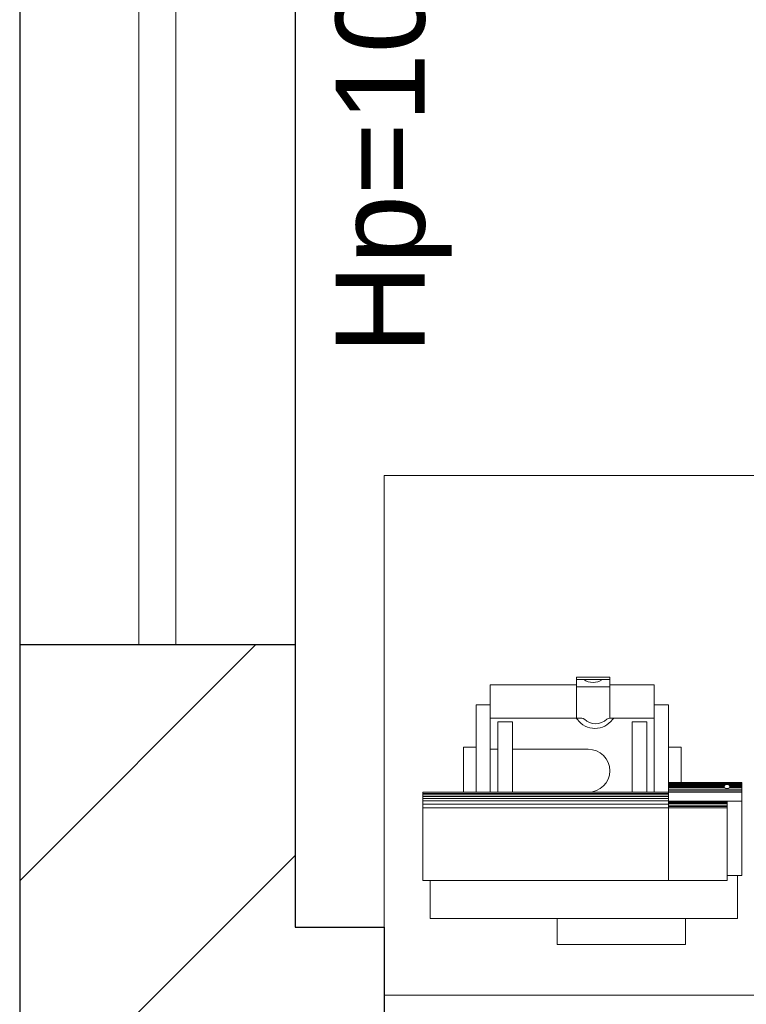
# Model space of a CAD drawing. Header units: millimetres. Extents: x 26866 to 1024070, y -428191 to 408885.
# Tile 96 of 248: x 177815 to 178794, y 388587 to 389914. Entities that reach past the tile are written whole.
import ezdxf

# ---------------------------------------------------------------- set-up
doc = ezdxf.new("R2010")
doc.units = ezdxf.units.MM
doc.header["$LTSCALE"] = 2
for name, color, linetype, lineweight in [('0_OPIS', 7, 'Continuous', 13), ('3DPLAN_A_OKNA', 153, 'Continuous', 5), ('3DPLAN_A_TABELKA POMIESZCZEŃ', 7, 'Continuous', 0), ('A_ZESTAWIENIE STOLARKI', 3, 'Continuous', 15)]:
    doc.layers.add(name, color=color, linetype=linetype, lineweight=lineweight)
for name, color, linetype in [('3DPLAN_A_KRESKOWANIE 1', 253, 'Continuous'), ('3DPLAN_A_OPIS', 8, 'Continuous'), ('3DPLAN_K_DZIAŁOWA NISKIE', 134, 'Continuous'), ('3DPLAN_K_NOŚNA', 7, 'Continuous'), ('3DPLAN_K_OBRYS', 243, 'Continuous'), ('3DPLAN_K_OBRYS WIDOK', 242, 'Continuous')]:
    doc.layers.add(name, color=color, linetype=linetype)
doc.layers.add('FURNITURE ZD 1 500', color=7, linetype='Continuous', lineweight=13, true_color=0x9fa8a5)
doc.styles.add('ARIAL', font='arial.ttf')
doc.styles.add('TABEL1', font='txt')

# ---------------------------------------------------------------- blocks, each defined once
blk = doc.blocks.new('kondygnacja -1')
at = {"layer": '3DPLAN_A_KRESKOWANIE 1'}
h = blk.add_hatch(dxfattribs=at)
h.set_pattern_fill('ANSI31', color=256, scale=7.5, style=0)
h.set_pattern_definition([(45, (23044.838, -26883.88), (-16.83798, 16.83798), [])])
h.paths.add_polyline_path([(31677.49, -24430.84), (30214.87, -24430.84), (30214.87, -24470.84), (30429.61, -24470.84), (30429.61, -24477.84), (30447.61, -24477.84), (30447.61, -24818.84), (30476.61, -24818.84), (30476.61, -24470.84), (31012.61, -24470.84), (31012.61, -24478.84), (31079.61, -24478.84), (31079.61, -24470.84), (31638.61, -24470.84), (31638.61, -25036.84), (31079.61, -25036.84), (31079.61, -25028.84), (31012.61, -25028.84), (31012.61, -25036.84), (30611.38, -25036.84), (30611.38, -25072.84), (31023.61, -25072.84), (31034.61, -25082.84), (31034.61, -25330.84), (31023.61, -25340.84), (30831.4, -25340.84, -0.038531), (30832.58, -25356.18), (30832.58, -25371.84), (31079.61, -25371.84), (31079.61, -25072.84), (31638.61, -25072.84), (31638.61, -25943.84), (30832.58, -25943.84), (30832.58, -26009.84), (31677.49, -26009.84)])
h.paths.add_polyline_path([(30682.61, -26009.84), (30832.58, -26009.84), (30832.58, -25943.84), (30760.61, -25943.84), (30760.61, -25454.67), (30735.61, -25464.58), (30735.61, -25943.84), (30682.61, -25943.84)])
h.paths.add_polyline_path([(30679.61, -25371.84), (30735.61, -25371.84), (30735.61, -25464.58), (30760.61, -25454.67), (30760.61, -25371.84), (30832.58, -25371.84), (30832.58, -25356.18, 0.038531), (30831.4, -25340.84), (30679.61, -25340.84)])
h.paths.add_polyline_path([(30355.83, -25371.84), (30425.61, -25371.84), (30425.61, -25379.84), (30463.61, -25379.84), (30463.61, -25424.74), (30471.61, -25424.74), (30471.61, -25395.84), (30533.61, -25395.84), (30533.61, -25371.84), (30576.61, -25371.84), (30576.61, -25341.84), (30472.61, -25341.84), (30472.61, -25326.84), (30427.61, -25326.84), (30427.61, -25341.84), (30355.83, -25341.84)])
h.paths.add_polyline_path([(30456.61, -25936.84), (30425.61, -25936.84), (30425.61, -25945.84), (30380.61, -25945.84), (30380.61, -26009.84), (30512.61, -26009.84), (30512.61, -25943.84), (30466.61, -25943.84), (30466.61, -25712.84), (30456.61, -25712.84)])
h.paths.add_polyline_path([(28888.61, -25941.84), (28888.61, -26009.84), (29013.61, -26009.84), (29013.61, -25941.84)])
h.paths.add_polyline_path([(28591.17, -26009.84), (28591.17, -25944.84), (28547.61, -25944.84), (28547.61, -26009.84)])
h.paths.add_polyline_path([(28624.61, -25870.53), (28654.8, -25870.53), (28654.8, -25924.53), (28624.61, -25924.53), (28624.61, -25944.84), (28591.17, -25944.84), (28591.17, -26009.84), (28713.61, -26009.84), (28713.61, -25941.84), (28672.61, -25941.84), (28672.61, -25932.84), (28657.61, -25932.84), (28657.61, -25716.84), (28624.61, -25716.84)])
h.paths.add_polyline_path([(28372.61, -25944.84), (28328.61, -25944.84), (28328.61, -25907.84), (28282.61, -25907.84), (28282.61, -25944.84), (28248.61, -25944.84), (28248.61, -26009.84), (28372.61, -26009.84)])
h.paths.add_polyline_path([(28092.61, -25563.84), (28054.61, -25563.84), (28054.61, -25383.84), (28067.6, -25383.84), (28067.61, -25375.84), (28340.61, -25375.84), (28340.61, -25341.84), (28070.61, -25341.84), (28070.61, -25332.84), (28030.61, -25332.84), (28030.61, -25395.6), (28048.71, -25395.6), (28048.71, -25449.6), (28030.61, -25449.6), (28030.61, -26009.84), (28073.61, -26009.84), (28073.61, -25944.84), (28054.61, -25944.84), (28054.61, -25668.84), (28092.61, -25668.84)])
h.paths.add_polyline_path([(27949.61, -25495.75), (27949.61, -25507.75), (27983.29, -25507.75), (27983.29, -25521.75), (27949.61, -25521.75), (27949.61, -25531.84), (27999.61, -25531.84), (27999.61, -25934.84), (27982.61, -25934.84), (27982.61, -25942.84), (27947.61, -25942.84), (27947.61, -26009.84), (28026.62, -26009.84), (28026.62, -25449.6), (27999.61, -25449.6), (27999.61, -25463.84), (27949.61, -25463.84), (27949.61, -25481.75), (27983.29, -25481.75), (27983.29, -25495.75)])
h.paths.add_polyline_path([(27982.61, -25361.84), (27952.61, -25361.84), (27952.61, -25332.84), (28026.62, -25332.84), (28026.62, -25395.6), (27999.61, -25395.6), (27999.61, -25377.84), (27982.61, -25377.84)])
h.paths.add_polyline_path([(26818.61, -25892.84), (26781.49, -25892.84), (26781.49, -26009.84), (26894.54, -26009.84), (26894.54, -25942.84), (26830.61, -25942.84), (26830.61, -25930.84), (26818.61, -25930.84)])
h.paths.add_polyline_path([(26894.54, -26009.84), (27115.94, -26009.84), (27115.94, -25942.84), (26894.54, -25942.84)])
h.paths.add_polyline_path([(27115.94, -25942.84), (27115.94, -26009.84), (27466.61, -26009.84), (27466.61, -25942.84), (27427.61, -25942.84), (27427.61, -25933.84), (27384.61, -25933.84), (27384.61, -25942.84)])
h.paths.add_polyline_path([(27641.61, -25942.84), (27641.61, -26009.84), (27802.61, -26009.84), (27802.61, -25942.84)])
h.paths.add_polyline_path([(30621.1, -25040.47), (30688.37, -25040.47), (30688.37, -25072.87), (30621.1, -25072.87)], flags=24)
at = {"layer": '3DPLAN_A_OKNA'}
for p, q in [((26797.55, -25892.84), (26797.55, -25717.84)), ((26802.55, -25717.84), (26802.55, -25892.84))]:
    blk.add_line(p, q, dxfattribs=at)
at = {"layer": '3DPLAN_K_DZIAŁOWA NISKIE'}
blk.add_line((26818.61, -25717.84), (26818.61, -25892.84), dxfattribs=at)
at = {"layer": '3DPLAN_K_NOŚNA'}
for p, q in [((26818.61, -25892.84), (26781.49, -25892.84)), ((26818.61, -25892.84), (26818.61, -25930.84)), ((26818.61, -25930.84), (26830.61, -25930.84)), ((26830.61, -25930.84), (26830.61, -25942.84))]:
    blk.add_line(p, q, dxfattribs=at)
at = {"layer": '3DPLAN_K_OBRYS'}
blk.add_line((26781.49, -25892.84), (26781.49, -26009.84), dxfattribs=at)
at = {"layer": '3DPLAN_K_OBRYS WIDOK'}
blk.add_line((26781.49, -25717.84), (26781.49, -25892.84), dxfattribs=at)
at = {"layer": 'FURNITURE ZD 1 500', "lineweight": 0}
for p, q in [((26844.91, -25898.19), (26856.51, -25898.19)), ((26844.91, -25912.69), (26844.91, -25898.19)), ((26856.51, -25897.19), (26861.01, -25897.19)), ((26856.51, -25902.69), (26856.51, -25897.19)), ((26856.51, -25897.49), (26861.01, -25897.49)), ((26861.01, -25902.69), (26861.01, -25897.19)), ((26861.01, -25898.19), (26867.01, -25898.19)), ((26867.01, -25912.69), (26867.01, -25898.19)), ((26856.51, -25898.49), (26861.01, -25898.49)), ((26843.01, -25900.89), (26844.91, -25900.89)), ((26843.01, -25912.69), (26843.01, -25900.89)), ((26867.01, -25900.89), (26868.91, -25900.89)), ((26868.91, -25924.59), (26868.91, -25900.89)), ((26844.91, -25902.69), (26857.23, -25902.69)), ((26845.91, -25903.19), (26847.91, -25903.19)), ((26845.91, -25912.69), (26845.91, -25903.19)), ((26847.91, -25912.69), (26847.91, -25903.19)), ((26860.96, -25902.69), (26867.01, -25902.69)), ((26864.01, -25903.19), (26866.01, -25903.19)), ((26864.01, -25912.69), (26864.01, -25903.19)), ((26866.01, -25912.69), (26866.01, -25903.19)), ((26841.31, -25906.59), (26843.01, -25906.59)), ((26841.31, -25912.69), (26841.31, -25906.59)), ((26844.91, -25906.89), (26845.91, -25906.89)), ((26847.91, -25906.89), (26858.11, -25906.89)), ((26868.91, -25906.59), (26870.61, -25906.59)), ((26870.61, -25911.39), (26870.61, -25906.59)), ((26868.91, -25911.39), (26878.81, -25911.39)), ((26868.91, -25911.44), (26878.81, -25911.44)), ((26868.91, -25911.49), (26878.81, -25911.49)), ((26868.91, -25911.55), (26878.81, -25911.55)), ((26868.91, -25911.64), (26876.71, -25911.64)), ((26876.91, -25911.64), (26878.81, -25911.64)), ((26878.81, -25923.89), (26878.81, -25911.39)), ((26835.81, -25924.59), (26835.81, -25912.69)), ((26835.81, -25912.69), (26878.81, -25912.69)), ((26835.81, -25912.86), (26868.91, -25912.86)), ((26868.91, -25911.76), (26876.51, -25911.76)), ((26868.91, -25911.89), (26876.43, -25911.89)), ((26868.91, -25912.06), (26876.47, -25912.06)), ((26868.91, -25912.29), (26878.81, -25912.29)), ((26868.91, -25912.48), (26878.81, -25912.48)), ((26877.11, -25911.76), (26878.81, -25911.76)), ((26877.15, -25912.06), (26878.81, -25912.06)), ((26877.19, -25911.89), (26878.81, -25911.89)), ((26835.81, -25913.02), (26868.91, -25913.02)), ((26835.81, -25913.25), (26868.91, -25913.25)), ((26835.81, -25913.52), (26868.91, -25913.52)), ((26835.81, -25913.86), (26868.91, -25913.86)), ((26835.81, -25914.3), (26868.91, -25914.3)), ((26868.91, -25913.89), (26878.81, -25913.89)), ((26868.91, -25913.97), (26876.81, -25913.97)), ((26868.91, -25914.06), (26876.81, -25914.06)), ((26868.91, -25914.21), (26876.81, -25914.21)), ((26876.81, -25924.59), (26876.81, -25913.89)), ((26835.81, -25914.79), (26876.81, -25914.79)), ((26868.91, -25914.41), (26876.81, -25914.41)), ((26868.91, -25914.61), (26876.81, -25914.61)), ((26835.81, -25924.59), (26876.81, -25924.59)), ((26836.81, -25929.69), (26836.81, -25924.59)), ((26876.81, -25923.89), (26878.81, -25923.89)), ((26878.21, -25929.69), (26878.21, -25923.89)), ((26836.81, -25929.69), (26878.21, -25929.69)), ((26853.91, -25933.19), (26853.91, -25929.69)), ((26871.21, -25933.19), (26871.21, -25929.69)), ((26853.91, -25933.19), (26871.21, -25933.19))]:
    blk.add_line(p, q, dxfattribs=at)
blk.add_lwpolyline([(26830.61, -25940.01), (26971.09, -25940.01), (26971.09, -25870.01), (26830.61, -25870.01)], close=True, dxfattribs=at)
for centre, radius, start, end in [((26858.76, -25895.74), 2.15, 234.5107, 305.4893), ((26856.25, -25903.19), 0.5, 36.733, 90), ((26859.01, -25901.13), 2.95, 216.733, 323.267), ((26857.23, -25903.19), 0.5, 45.879, 90), ((26859.1, -25901.27), 2.18, 225.879, 314.121), ((26860.96, -25903.19), 0.5, 90, 134.121), ((26861.77, -25903.19), 0.5, 90, 143.267), ((26858.11, -25909.79), 2.9, 270, 90), ((26876.81, -25912.02), 0.4, 0, 180), ((26876.81, -25911.48), 0.677, 233.802, 306.198)]:
    blk.add_arc(centre, radius, start, end, dxfattribs=at)
at = {"layer": '3DPLAN_A_OPIS', "color": 1, "lineweight": 30, "style": 'ARIAL'}
for tag, p in [('PRZESUNIĘCIE_WEJŚCIA', (27655.16, -24535.33)), ('WYŁĄCZONE', (27007.18, -24723.98)), ('Z_OPRACOWANIA', (26996.84, -24746.42)), ('WYŁĄCZONE', (30803.05, -24760.87)), ('Z_OPRACOWANIA', (30792.71, -24783.3)), ('WYŁĄCZONE', (28894.9, -24826.59)), ('Z_OPRACOWANIA', (28884.56, -24849.03)), ('POWIĘKSZENIE_WEJŚCIA', (28313.68, -25144.41)), ('POWIĘKSZENIE_WEJŚCIA', (29600.62, -25191.36)), ('POWIĘKSZENIE_WEJŚCIA', (28011.45, -25235.42)), ('WYŁĄCZONE', (29754.42, -25678.17)), ('Z_OPRACOWANIA', (29744.08, -25700.6)), ('WYJŚCIE_EWAKUACYJNE', (27763.79, -26106.07))]:
    blk.add_attdef(tag, p, '', height=12, dxfattribs=at)
at = {"layer": '3DPLAN_A_OPIS', "color": 0, "lineweight": 30, "style": 'ARIAL'}
for tag, p in [('UGUL_1', (29350.3, -24586.01)), ('UGUL_2', (29622.92, -24586.01)), ('UGUL_3', (29833.15, -24586.01))]:
    blk.add_attdef(tag, p, '', height=12, dxfattribs=at)
at = {"layer": '3DPLAN_A_TABELKA POMIESZCZEŃ', "ltscale": 0.5, "style": 'ARIAL'}
for tag, p in [('KURTYNA', (27861.91, -26064.85)), ('POWIETRZNA', (27861.91, -26084.56))]:
    blk.add_attdef(tag, p, '', height=12, dxfattribs=at)
at = {"layer": 'A_ZESTAWIENIE STOLARKI', "ltscale": 0.2, "insert": (26824.07, -25853.65), "char_height": 12, "attachment_point": 1, "rotation": 90, "style": 'TABEL1'}
blk.add_mtext_dynamic_manual_height_columns('{\\fArial|b0|i0|c238|p34;Hp=102cm}', width=72.9007, gutter_width=100, heights=[0], dxfattribs=at)

msp = doc.modelspace()

# ---------------------------------------------------------------- block references
at = {"layer": '0_OPIS', "xscale": 10, "yscale": 10, "zscale": 10}
msp.add_blockref('kondygnacja -1', (-90000, 648000), dxfattribs=at)

doc.saveas('drawing.dxf')
